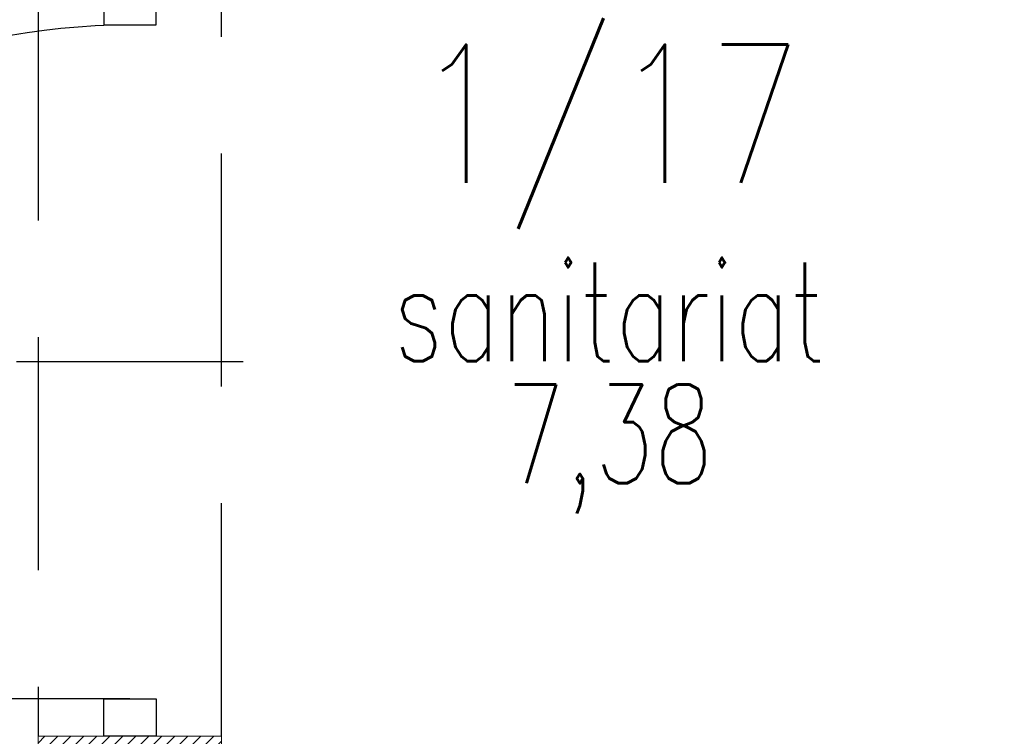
# Model space of a CAD drawing. Header units: inches. Extents: x 27484 to 71626, y -45113 to 39.
# Tile 137 of 256: x 36610 to 36744, y -34705 to -34607. Entities that reach past the tile are written whole.
import ezdxf
from ezdxf.enums import TextEntityAlignment as Align

# ---------------------------------------------------------------- set-up
doc = ezdxf.new("R2010")
doc.units = ezdxf.units.IN
doc.header["$LTSCALE"] = 50
doc.header["$MEASUREMENT"] = 0
doc.linetypes.add('DASHED2', pattern=[9.525, 6.35, -3.175])
for name, color, linetype, lineweight in [('A-PRZERYW', 7, 'DASHED2', 18), ('A-SCIANY', 5, 'Continuous', 18), ('A-ść. istn.', 8, 'Continuous', 0), ('R-MET-DRZ', 7, 'Continuous', 15)]:
    doc.layers.add(name, color=color, linetype=linetype, lineweight=lineweight)
for name, color, linetype in [('R-MET-POM-OPIS', 7, 'Continuous'), ('R-MET-POM-OPIS-NR', 2, 'Continuous'), ('R-MET-POM-OPIS-POM', 7, 'Continuous'), ('S-DRZ-', 7, 'Continuous'), ('S-DRZ-O', 7, 'Continuous'), ('S-DRZ-SKRZYD', 5, 'Continuous'), ('S-DRZ-WEGAR', 7, 'Continuous')]:
    doc.layers.add(name, color=color, linetype=linetype)
doc.styles.add('MET_POM', font='simplex.shx')
pattern_1 = [(45, (31560.1443, -34930.5661), (-0.88388348, 0.88388348), [])]

# ---------------------------------------------------------------- blocks, each defined once
blk = doc.blocks.new('D90-L-DL')
at = {"layer": 'S-DRZ-'}
blk.add_arc((-45, 0), 90, 270, 0, dxfattribs=at)
at = {"layer": 'S-DRZ-O'}
blk.add_line((0, 15.12), (0, -15.12), dxfattribs=at)
at = {"layer": 'S-DRZ-SKRZYD'}
blk.add_line((-45, 0), (-45, -90), dxfattribs=at)
at = {"layer": 'S-DRZ-WEGAR'}
for points in [[(-50, -3.5), (-45, -3.5), (-45, 3.5), (-50, 3.5)], [(45, 3.5), (50, 3.5), (50, -3.5), (45, -3.5)]]:
    blk.add_lwpolyline(points, close=True, dxfattribs=at)
blk = doc.blocks.new('MPOM0239')
at = {"layer": 'R-MET-POM-OPIS', "style": 'MET_POM', "width": 0.7}
for tag, p in [('POS', (0, -0.225)), ('ARE', (0, -0.4898))]:
    blk.add_attdef(tag, text='', height=0.2, dxfattribs=at).set_placement(p, align=Align.CENTER)
at = {"layer": 'R-MET-POM-OPIS', "style": 'MET_POM', "width": 0.7, "flags": 1}
blk.add_attdef('UNI', (0.2464, -0.4898), '', height=0.2, dxfattribs=at)
at = {"layer": 'R-MET-POM-OPIS-NR', "style": 'MET_POM', "width": 0.8}
blk.add_attdef('NR', text='', height=0.2, dxfattribs=at).set_placement((-0.0028, 0.269), align=Align.CENTER)
at = {"layer": 'R-MET-POM-OPIS-POM', "style": 'MET_POM', "width": 0.7}
blk.add_attdef('POM', text='', height=0.2, dxfattribs=at).set_placement((0, 0.0223), align=Align.CENTER)

msp = doc.modelspace()

# ---------------------------------------------------------------- hatches: boundary and pattern name
at = {"layer": 'A-ść. istn.', "ltscale": 0.1}
h = msp.add_hatch(dxfattribs=at)
h.set_pattern_fill('ANSI31', color=256, scale=10)
h.set_pattern_definition(pattern_1)
h.paths.add_polyline_path([(36974.48246, -34631.06607), (36899.48246, -34631.06607), (36832.48246, -34631.06607), (36832.48246, -34644.06607), (36844.48246, -34644.06607), (36844.48246, -34643.06607), (36974.48246, -34643.06607)])
h.paths.add_polyline_path([(36999.48246, -34528.06607), (36987.48246, -34528.06607), (36987.48246, -34631.06607), (36999.48246, -34631.06607), (36999.48246, -34618.06607), (37001.48246, -34618.06607), (37001.48246, -34606.06607), (36999.48246, -34606.06607)])
h.paths.add_polyline_path([(36974.48246, -34516.06607), (36637.48246, -34516.06607), (36637.48246, -34365.56607), (36624.98246, -34365.56607), (36624.98246, -34603.06607), (36628.55246, -34603.06607), (36637.48246, -34603.06607), (36637.48246, -34528.06607), (36974.48246, -34528.06607)])
h.paths.add_polyline_path([(36624.98246, -34365.56607), (36497.48246, -34365.56607), (36497.48246, -34378.06607), (36612.48246, -34378.06607), (36612.48246, -34603.06607), (36624.98246, -34603.06607)])
h.paths.add_polyline_path([(36999.48246, -34378.06607), (37020.48246, -34378.06607), (37020.48246, -34365.56607), (36757.48246, -34365.56607), (36757.48246, -34378.06607), (36987.48246, -34378.06607), (36987.48246, -34503.06607), (36974.48246, -34503.06607), (36974.48246, -34516.06607), (36974.48246, -34528.06607), (36987.48246, -34528.06607), (36999.48246, -34528.06607)])
h.paths.add_polyline_path([(36992.28576, -34510.26277, -1), (36981.67916, -34520.86937, -1)], flags=16)
h.paths.add_polyline_path([(37020.48246, -34353.06607), (36942.48246, -34353.06607), (36942.48246, -34365.56607), (37020.48246, -34365.56607), (37020.48246, -34361.99607)])
h = msp.add_hatch(dxfattribs=at)
h.set_pattern_fill('ANSI31', color=256, scale=10)
h.set_pattern_definition(pattern_1)
h.paths.add_polyline_path([(36119.98246, -34760.56607), (36107.48246, -34760.56607), (36107.48246, -34831.00336), (36119.98246, -34831.00336)])
h.paths.add_polyline_path([(36236.48513, -34763.06607), (36236.48513, -34760.56607), (36119.98246, -34760.56607), (36119.98246, -34831.00336), (36132.48246, -34831.00336), (36132.48246, -34785.06607), (36236.48513, -34785.06607)])
h.paths.add_polyline_path([(36236.48513, -34748.06607), (36132.48246, -34748.06607), (36132.48246, -34378.06607), (36240.48246, -34378.06607), (36240.48246, -34365.56607), (36119.98246, -34365.56607), (36119.98246, -34760.56607), (36236.48513, -34760.56607)])
h.paths.add_polyline_path([(36119.98246, -34365.56607), (36107.48246, -34365.56607), (36107.48246, -34760.56607), (36119.98246, -34760.56607)])
h.paths.add_polyline_path([(36361.48513, -34748.06607), (36336.48513, -34748.06607), (36336.48513, -34760.56607), (36361.48513, -34760.56607)])
h.paths.add_polyline_path([(36361.48513, -34760.56607), (36336.48513, -34760.56607), (36336.48513, -34773.06607), (36361.48513, -34773.06607)])
h.paths.add_polyline_path([(36548.37026, -34748.06607), (36461.48513, -34748.06607), (36461.48513, -34760.56607), (36548.37026, -34760.56607)])
h.paths.add_polyline_path([(36548.37026, -34760.56607), (36461.48513, -34760.56607), (36461.48513, -34773.06607), (36548.37026, -34773.06607)])
h.paths.add_polyline_path([(36624.98246, -34760.56607), (36548.37026, -34760.56607), (36548.37026, -34773.06607), (36624.98246, -34773.06607)])
h.paths.add_polyline_path([(36624.98246, -34705.06607), (36621.41246, -34705.06607), (36612.48246, -34705.06607), (36612.48246, -34748.06607), (36548.37026, -34748.06607), (36548.37026, -34760.56607), (36624.98246, -34760.56607)])
h.paths.add_polyline_path([(36637.48246, -34705.06607), (36624.98246, -34705.06607), (36624.98246, -34760.56607), (36637.48513, -34760.56607), (36637.48513, -34748.06607), (36637.48246, -34748.06607)])
h.paths.add_polyline_path([(36637.48513, -34763.06607), (36637.48513, -34760.56607), (36624.98246, -34760.56607), (36624.98246, -34773.06607), (36637.48513, -34773.06607)])
h.paths.add_polyline_path([(36687.48513, -34748.06607), (36637.48513, -34748.06607), (36637.48513, -34760.56607), (36687.48513, -34760.56607)])
h.paths.add_polyline_path([(36737.48513, -34748.06607), (36687.48513, -34748.06607), (36687.48513, -34760.56607), (36737.48513, -34760.56607)])

# ---------------------------------------------------------------- linework, layer by layer
at = {"layer": 'A-PRZERYW', "lineweight": -3, "ltscale": 0.1}
for p, q in [((36612.48246, -34603.06607), (36612.48246, -34705.06607)), ((36637.48246, -34705.06607), (36637.48246, -34603.06607))]:
    msp.add_line(p, q, dxfattribs=at)
at = {"layer": 'A-SCIANY', "ltscale": 3}
for p, q in [((36612.48246, -34705.06607), (36612.48246, -34748.06607)), ((36612.48246, -34705.06607), (36637.48246, -34705.06607)), ((36637.48246, -34705.06607), (36637.48246, -34748.06607)), ((36637.48246, -34748.06607), (36637.48246, -34705.06607))]:
    msp.add_line(p, q, dxfattribs=at)

# ---------------------------------------------------------------- block references
at = {"layer": 'R-MET-DRZ', "extrusion": (0, 0, -1), "xscale": 1.020000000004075, "yscale": 1.020000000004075, "zscale": -1.019999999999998, "rotation": 90}
msp.add_blockref('D90-L-DL', (-36624.98246, -34654.06607), dxfattribs=at)
at = {"layer": 'R-MET-POM-OPIS'}
ref = msp.add_blockref('MPOM0239', (36690.30797, -34655.4895), dxfattribs=dict(at, xscale=67.20000000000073, yscale=67.20000000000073, zscale=67.20000000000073))
ref.add_attrib('NR', '1/17', dxfattribs={"layer": 'R-MET-POM-OPIS-NR', "height": 18.816, "style": 'MET_POM', "width": 0.8}).set_placement((36690.11763, -34629.69325), align=Align.CENTER)
ref.add_attrib('ARE', '7,38', dxfattribs={"height": 13.44, "style": 'MET_POM', "width": 0.7}).set_placement((36690.30797, -34670.60773), align=Align.CENTER)
ref.add_attrib('POM', 'sanitariat', dxfattribs={"layer": 'R-MET-POM-OPIS-POM', "height": 13.44, "style": 'MET_POM', "width": 0.7}).set_placement((36690.30797, -34653.98945), align=Align.CENTER)

doc.saveas('drawing.dxf')
